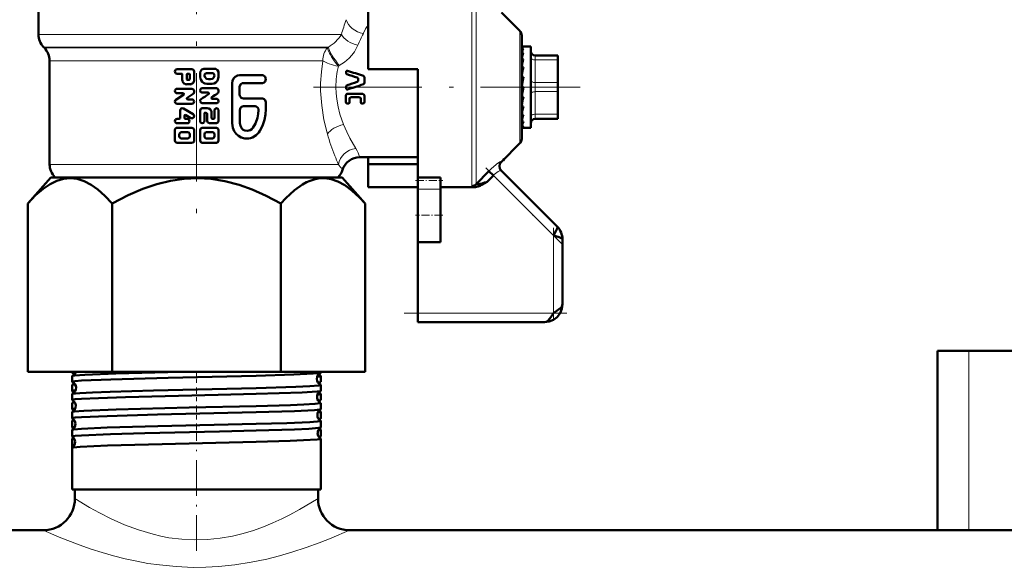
# Model space of a CAD drawing. Extents: x -1351 to 1763, y -1300 to 612.
# Tile 37 of 81: x -58 to 51, y -139 to -79. Entities that reach past the tile are written whole.
import ezdxf

# ---------------------------------------------------------------- set-up
doc = ezdxf.new("R2010")
doc.units = 0
doc.linetypes.add('DASHDOT', pattern=[18.5, 12, -3, 0.5, -3])

msp = doc.modelspace()

# ---------------------------------------------------------------- linework, layer by layer
at = {"color": 7, "linetype": 'DASHDOT', "lineweight": 18}
for p, q in [((-38.4, -66.22), (-38.4, -102.13)), ((-25.45, -86.27), (4.06, -86.27))]:
    msp.add_line(p, q, dxfattribs=at)
at = {"color": 7, "lineweight": 50}
for p, q in [((-55.9, -80.44), (-55.9, -69.22)), ((-19.4, -75.2), (-19.4, -84.27)), ((-2.6, -80.06), (-4.65, -78.02)), ((-2.4, -80.56), (-2.4, -91.99)), ((-55.23, -81.94), (-55.31, -81.86)), ((-2.38, -81.77), (-2.4, -81.77)), ((-2.4, -81.78), (-2.22, -81.78)), ((-2.4, -81.98), (-2.22, -81.98)), ((-2.4, -82.46), (-2.22, -82.46)), ((-2.38, -81.77), (-1.4, -81.77)), ((-1.4, -90.17), (-1.4, -81.77)), ((-0.9, -82.77), (1.6, -82.77)), ((1.6, -83.27), (1.6, -82.77)), ((-54.65, -83.35), (-54.65, -94.82)), ((-2.4, -82.86), (-2.39, -83.04)), ((-2.4, -83.17), (-2.22, -83.17)), ((-2.4, -83.48), (-2.37, -83.84)), ((-2.4, -83.65), (-2.38, -83.65)), ((1.6, -83.27), (1.6, -85.77)), ((1.6, -83.59), (1.6, -86.01)), ((-40.55, -84.3), (-38.9, -84.3)), ((-40.55, -84.79), (-40.06, -84.79)), ((-39.97, -85.47), (-39.97, -84.89)), ((-39.48, -85.38), (-39.48, -84.89)), ((-39.38, -84.79), (-39.24, -84.79)), ((-39.14, -84.89), (-39.14, -85.38)), ((-38.65, -84.54), (-38.65, -85.47)), ((-38, -85.12), (-38, -84.73)), ((-37.53, -84.24), (-36.41, -84.24)), ((-37.29, -84.73), (-36.64, -84.73)), ((-35.95, -84.73), (-35.95, -85.12)), ((-33.62, -84.96), (-31.11, -84.96)), ((-21.83, -84.52), (-21.83, -84.72)), ((-19.4, -84.27), (-13.9, -84.27)), ((-13.9, -84.27), (-13.9, -86.27)), ((-2.4, -84.08), (-2.22, -84.08)), ((-2.4, -84.28), (-2.35, -84.73)), ((-39.48, -85.96), (-39.14, -85.96)), ((-39.38, -85.47), (-39.24, -85.47)), ((-37.24, -85.9), (-36.68, -85.9)), ((-37.06, -85.41), (-36.86, -85.41)), ((-34.46, -90.26), (-34.46, -85.82)), ((-33.21, -85.82), (-31.11, -85.82)), ((-20.49, -85.51), (-20.49, -85.39)), ((-19.82, -85.77), (-19.82, -85.21)), ((-2.22, -85.13), (-2.4, -86.11)), ((-2.4, -85.13), (-2.22, -85.13)), ((-2.4, -85.2), (-2.31, -85.5)), ((-2.29, -85.5), (-2.31, -85.5)), ((1.6, -86.77), (1.6, -85.77)), ((1.6, -86.01), (1.6, -86.56)), ((-40.68, -87.66), (-39.84, -87.12)), ((-40.55, -86.45), (-38.9, -86.45)), ((-40.55, -86.94), (-39.89, -86.94)), ((-38.77, -87.02), (-39.44, -87.45)), ((-38.65, -86.7), (-38.65, -86.81)), ((-37.76, -86.39), (-36.18, -86.39)), ((-37.76, -86.88), (-37.12, -86.88)), ((-35.95, -86.64), (-35.95, -86.75)), ((-33.62, -86.24), (-33.62, -87.1)), ((-21.83, -86.27), (-21.83, -86.19)), ((-21.83, -86.4), (-21.83, -86.27)), ((-21.73, -87.03), (-19.98, -87.03)), ((-13.9, -86.27), (-13.9, -96.27)), ((-2.22, -86.24), (-2.4, -87.24)), ((-2.4, -86.24), (-2.22, -86.24)), ((-2.4, -87.18), (-2.31, -86.48)), ((-2.31, -86.48), (-2.27, -86.24)), ((1.6, -86.56), (1.6, -87.59)), ((1.6, -86.77), (1.6, -89.27)), ((-40.79, -87.87), (-40.79, -87.87)), ((-40.55, -88.12), (-38.9, -88.12)), ((-39.39, -87.63), (-38.9, -87.63)), ((-38, -87.81), (-38, -87.81)), ((-37.76, -88.06), (-36.18, -88.06)), ((-36.64, -87.57), (-36.18, -87.57)), ((-33.21, -87.53), (-31.11, -87.53)), ((-30.73, -87.95), (-30.73, -88.72)), ((-21.87, -87.94), (-21.87, -87.19)), ((-21.58, -88.09), (-21.73, -88.09)), ((-21.46, -87.96), (-21.46, -87.56)), ((-20.34, -87.4), (-21.32, -87.4)), ((-20.22, -87.96), (-20.22, -87.56)), ((-19.98, -88.09), (-20.11, -88.09)), ((-19.82, -87.9), (-19.82, -87.22)), ((-2.4, -88.12), (-2.34, -87.36)), ((-2.4, -87.36), (-2.22, -87.36)), ((1.6, -87.59), (1.6, -87.85)), ((1.6, -87.85), (1.6, -88.48)), ((1.6, -87.85), (1.6, -87.85)), ((-40.21, -89.69), (-40.21, -88.85)), ((-39.84, -88.64), (-38.77, -89.26)), ((-38, -90.03), (-38, -88.85)), ((-37.76, -88.61), (-37.2, -88.61)), ((-37.53, -89.2), (-37.53, -90.03)), ((-37.43, -89.1), (-37.38, -89.1)), ((-37.2, -90.03), (-37.2, -89.29)), ((-36.73, -89.1), (-36.73, -89.69)), ((-36.41, -89.69), (-36.41, -88.85)), ((-35.95, -88.85), (-35.95, -90.03)), ((-33.59, -90.26), (-33.59, -88.81)), ((-33.19, -88.38), (-31.91, -88.38)), ((-2.4, -88.69), (-2.37, -88.41)), ((-2.4, -88.94), (-2.37, -88.41)), ((-2.4, -88.41), (-2.22, -88.41)), ((-2.4, -89.4), (-2.39, -89.33)), ((-2.4, -89.6), (-2.39, -89.33)), ((-2.4, -89.33), (-2.22, -89.33)), ((1.6, -89.64), (1.6, -89.27)), ((-40.55, -89.78), (-40.31, -89.78)), ((-40.55, -90.27), (-39.43, -90.27)), ((-39.72, -89.45), (-39.72, -89.69)), ((-39.62, -89.78), (-39.43, -89.78)), ((-39.02, -89.69), (-39.58, -89.36)), ((-36.96, -90.27), (-36.18, -90.27)), ((-36.64, -89.78), (-36.5, -89.78)), ((-2.4, -90.06), (-2.22, -90.06)), ((-2.22, -90.06), (-2.26, -90.17)), ((-1.4, -90.77), (-1.4, -90.17)), ((1.6, -89.77), (-0.9, -89.77)), ((1.6, -89.77), (1.6, -89.64)), ((-40.79, -92.18), (-40.79, -91.01)), ((-40.55, -90.76), (-38.9, -90.76)), ((-40.31, -91.69), (-40.31, -91.5)), ((-40.06, -91.25), (-39.38, -91.25)), ((-39.14, -91.5), (-39.14, -91.69)), ((-38.65, -91.01), (-38.65, -92.18)), ((-38, -92.18), (-38, -91.01)), ((-37.76, -90.76), (-36.18, -90.76)), ((-37.53, -91.69), (-37.53, -91.5)), ((-37.29, -91.25), (-36.64, -91.25)), ((-36.41, -91.5), (-36.41, -91.69)), ((-35.95, -91.01), (-35.95, -92.18)), ((-2.4, -90.54), (-2.22, -90.54)), ((-2.4, -90.76), (-2.22, -90.76)), ((-2.28, -90.77), (-1.4, -90.77)), ((-40.55, -92.43), (-38.9, -92.43)), ((-40.06, -91.94), (-39.38, -91.94)), ((-37.76, -92.43), (-36.18, -92.43)), ((-37.29, -91.94), (-36.64, -91.94)), ((-2.6, -92.48), (-4.65, -94.53)), ((-20.33, -94.02), (-13.9, -94.02)), ((-19.4, -94.79), (-19.4, -94.02)), ((-19.4, -97.34), (-19.4, -94.79)), ((-13.9, -94.79), (-19.4, -94.79)), ((-4.45, -94.38), (-4.49, -94.37)), ((-4.46, -94.34), (-4.45, -94.38)), ((-4.45, -94.38), (-4.33, -94.21)), ((-4.45, -94.38), (-4.45, -94.38)), ((-7.44, -97.01), (-6.04, -95.57)), ((-6.04, -95.57), (-5.54, -96.04)), ((1.52, -101.69), (-4.68, -95.49)), ((-54.53, -96.27), (-57.08, -99.14)), ((-24.24, -96.27), (-54.53, -96.27)), ((-54.03, -96.27), (-54.06, -96.24)), ((-22.27, -96.27), (-24.24, -96.27)), ((-22.73, -96.24), (-22.77, -96.27)), ((-22.27, -96.27), (-19.72, -99.14)), ((-13.9, -96.61), (-13.9, -96.27)), ((-13.9, -96.27), (-11.4, -96.27)), ((-13.9, -97.56), (-13.9, -96.61)), ((-11.4, -96.61), (-11.4, -96.27)), ((-11.4, -97.56), (-11.4, -96.61)), ((-6.3, -96.79), (-6.57, -96.95)), ((-6.22, -96.74), (-6.3, -96.79)), ((-6.22, -96.74), (-5.54, -96.04)), ((-13.9, -97.34), (-19.4, -97.34)), ((-13.9, -97.56), (-13.9, -100.42)), ((-11.4, -97.34), (-7.71, -97.34)), ((-11.4, -97.56), (-11.4, -100.42)), ((-7.44, -97.01), (-7.44, -97.02)), ((-57.08, -117.77), (-57.08, -99.14)), ((-47.74, -117.77), (-47.74, -99.14)), ((-29.06, -117.77), (-29.06, -99.14)), ((-19.72, -117.77), (-19.72, -99.14)), ((-13.9, -100.42), (-13.9, -103.42)), ((-11.4, -100.42), (-11.4, -103.42)), ((-13.9, -111.27), (-13.9, -103.42)), ((-11.4, -103.42), (-13.9, -103.42)), ((2.1, -110.27), (2.1, -103.1)), ((-13.9, -112.27), (-13.9, -111.27)), ((0.1, -112.27), (-13.9, -112.27)), ((44.96, -115.42), (43.6, -115.42)), ((43.6, -115.42), (43.6, -135.27)), ((47.09, -115.42), (44.96, -115.42)), ((64.59, -115.42), (47.09, -115.42)), ((-57.08, -117.77), (-47.74, -117.77)), ((-52.16, -117.85), (-52.16, -117.77)), ((-52.16, -118.86), (-52.16, -118.23)), ((-47.74, -117.77), (-29.06, -117.77)), ((-29.06, -117.77), (-19.72, -117.77)), ((-24.64, -117.85), (-24.64, -117.77)), ((-24.64, -118.86), (-24.64, -118.23)), ((-52.16, -119.86), (-52.16, -119.22)), ((-24.64, -119.86), (-24.64, -119.22)), ((-52.16, -120.87), (-52.16, -120.21)), ((-24.64, -120.87), (-24.64, -120.21)), ((-52.16, -121.88), (-52.16, -121.21)), ((-24.64, -121.88), (-24.64, -121.21)), ((-52.16, -122.89), (-52.16, -122.2)), ((-24.64, -122.89), (-24.64, -122.2)), ((-52.16, -123.9), (-52.16, -123.19)), ((-52.16, -124.92), (-52.16, -124.18)), ((-24.64, -123.9), (-24.64, -123.19)), ((-24.64, -124.92), (-24.64, -124.18)), ((-52.16, -126.15), (-52.16, -125.17)), ((-24.64, -130.77), (-24.64, -125.17)), ((-52.16, -130.77), (-52.16, -126.15)), ((-24.64, -126.15), (-24.64, -126.15)), ((-24.64, -130.77), (-24.64, -126.15)), ((-31.8, -130.77), (-52.16, -130.77)), ((-51.85, -131.77), (-51.85, -130.77)), ((-24.64, -130.77), (-31.8, -130.77)), ((-24.95, -131.77), (-24.95, -130.77)), ((-24.95, -131.77), (-24.95, -130.77)), ((-298.4, -135.27), (-55.35, -135.27)), ((-55.35, -135.27), (-115.4, -135.27)), ((43.6, -135.27), (-21.45, -135.27)), ((-21.45, -135.27), (264.65, -135.27))]:
    msp.add_line(p, q, dxfattribs=at)
at = {"color": 7, "lineweight": 18}
for p, q in [((-7.93, -86.27), (-7.93, -75.34)), ((-7.44, -75.53), (-7.44, -86.27)), ((-55.9, -80.44), (-22.37, -80.44)), ((-2.6, -86.27), (-2.6, -80.06)), ((-55.31, -81.86), (-23.81, -81.86)), ((-55.23, -81.94), (-23.91, -81.94)), ((-23.91, -81.94), (-23.81, -81.86)), ((-0.9, -83.27), (-0.9, -82.77)), ((-54.65, -83.35), (-44.61, -83.35)), ((-44.61, -83.35), (-24.68, -83.35)), ((-24.68, -83.35), (-24.42, -83.35)), ((-22.59, -83.89), (-22.7, -83.95)), ((-0.9, -83.27), (-0.9, -85.77)), ((1.6, -83.27), (-0.9, -83.27)), ((-0.9, -86.77), (-0.9, -85.77)), ((-0.9, -85.77), (1.6, -85.77)), ((-7.93, -97.21), (-7.93, -86.27)), ((-7.44, -86.27), (-7.44, -97.01)), ((-2.6, -92.48), (-2.6, -86.27)), ((-0.9, -86.77), (-0.9, -89.27)), ((1.6, -86.77), (-0.9, -86.77)), ((-0.9, -89.64), (-0.9, -89.27)), ((-0.9, -89.27), (1.6, -89.27)), ((-0.9, -89.77), (-0.9, -89.64)), ((-23.9, -91.47), (-23.94, -91.34)), ((-22.69, -94.82), (-54.65, -94.82)), ((-22.73, -96.24), (-54.06, -96.24)), ((1.1, -102.69), (-5.54, -96.04)), ((-11.4, -97.56), (-13.9, -97.56)), ((1.1, -111.27), (1.1, -102.69)), ((-13.9, -111.27), (1.1, -111.27)), ((47.09, -115.42), (47.09, -135.27))]:
    msp.add_line(p, q, dxfattribs=at)
at = {"color": 7, "linetype": 'DASHDOT', "lineweight": 18, "ltscale": 0.296928}
msp.add_line((2.03, -103.61), (-6.37, -95.21), dxfattribs=at)
at = {"color": 7, "linetype": 'DASHDOT', "lineweight": 18, "ltscale": 0.075}
msp.add_line((-14.15, -96.61), (-11.15, -96.61), dxfattribs=at)
at = {"color": 7, "linetype": 'DASHDOT', "lineweight": 18, "ltscale": 0.075015}
msp.add_line((-11.15, -100.42), (-14.15, -100.42), dxfattribs=at)
at = {"color": 7, "linetype": 'DASHDOT', "lineweight": 18, "ltscale": 0.257574}
msp.add_line((1.1, -112.13), (1.1, -101.83), dxfattribs=at)
at = {"color": 7, "linetype": 'DASHDOT', "lineweight": 18, "ltscale": 0.45}
msp.add_line((-15.4, -111.27), (2.6, -111.27), dxfattribs=at)
at = {"color": 7, "linetype": 'DASHDOT', "lineweight": 18, "ltscale": 0.032957}
msp.add_line((-38.4, -118.98), (-38.4, -117.66), dxfattribs=at)
at = {"color": 7, "linetype": 'DASHDOT', "lineweight": 18, "ltscale": 0.03981}
msp.add_line((-38.4, -121.02), (-38.4, -119.43), dxfattribs=at)
at = {"color": 7, "linetype": 'DASHDOT', "lineweight": 18, "ltscale": 0.040864}
msp.add_line((-38.4, -123.04), (-38.4, -121.41), dxfattribs=at)
at = {"color": 7, "linetype": 'DASHDOT', "lineweight": 18, "ltscale": 0.042071}
msp.add_line((-38.4, -125.07), (-38.4, -123.38), dxfattribs=at)
at = {"color": 7, "linetype": 'DASHDOT', "lineweight": 18, "ltscale": 0.328996}
msp.add_line((-38.4, -137.57), (-38.4, -124.41), dxfattribs=at)
at = {"color": 7, "lineweight": 18}
for points in [[(-20.53, -81.64), (-20.71, -82), (-20.92, -82.36), (-21.19, -82.72), (-21.51, -83.06), (-22.02, -83.5), (-22.59, -83.89)], [(-23.94, -91.34), (-24.29, -89.89), (-24.54, -88.32), (-24.66, -86.68), (-24.66, -85.84), (-24.58, -84.58), (-24.42, -83.35)], [(-22.97, -86.27), (-22.95, -86.94), (-22.88, -87.59), (-22.73, -88.45), (-22.52, -89.27), (-22.12, -90.41)], [(-22.12, -90.41), (-21.77, -91.2), (-21.41, -91.92), (-20.76, -93.07)], [(-5.57, -95.12), (-5.2, -94.81), (-4.82, -94.55)], [(-4.82, -94.55), (-4.72, -94.51), (-4.69, -94.5), (-4.68, -94.5), (-4.68, -94.5)], [(-22.24, -95.42), (-22.24, -95.42), (-22.24, -95.41), (-22.25, -95.4), (-22.3, -95.34)], [(-4.68, -95.49), (-4.68, -95.49), (-4.7, -95.48), (-4.71, -95.48), (-4.78, -95.5)], [(-7.87, -97.29), (-7.92, -97.25), (-7.93, -97.23), (-7.93, -97.21)], [(-7.44, -97.02), (-7.43, -97.04), (-7.42, -97.05), (-7.39, -97.05), (-7.31, -97.05)], [(-51.85, -131.77), (-50.23, -132.75), (-49.12, -133.36), (-47.83, -134.02), (-46.37, -134.67), (-44.83, -135.24), (-43.19, -135.73), (-42.33, -135.93), (-41.46, -136.1), (-40.03, -136.28), (-38.58, -136.35), (-37.18, -136.31), (-35.79, -136.17), (-34.43, -135.93), (-33.24, -135.64), (-32.09, -135.29), (-30.99, -134.89), (-29.95, -134.46), (-28.97, -134.02), (-28.06, -133.57), (-26.99, -132.99), (-24.95, -131.77)], [(-55.35, -135.27), (-53.61, -136.03), (-51.37, -136.9), (-50.04, -137.37), (-48.85, -137.75), (-47.58, -138.11), (-46.31, -138.43), (-45, -138.71), (-43.77, -138.94), (-42.51, -139.12), (-40.65, -139.3), (-38.77, -139.38), (-37.38, -139.36), (-35.98, -139.29), (-34.14, -139.1), (-32.34, -138.82), (-30.6, -138.46), (-29.2, -138.1), (-27.86, -137.72), (-26.26, -137.2), (-24.81, -136.67), (-23.48, -136.15), (-21.45, -135.27)]]:
    msp.add_lwpolyline(points, dxfattribs=at)
at = {"color": 7, "lineweight": 50}
for points in [[(-38.9, -84.3), (-38.72, -84.37), (-38.65, -84.54)], [(-38, -84.73), (-37.95, -84.51), (-37.81, -84.33), (-37.6, -84.24), (-37.53, -84.24)], [(-37.52, -85.02), (-37.51, -84.89), (-37.44, -84.79), (-37.29, -84.73)], [(-36.64, -84.73), (-36.52, -84.76), (-36.43, -84.86), (-36.41, -85.02)], [(-36.41, -84.24), (-36.26, -84.26), (-36.08, -84.39), (-35.97, -84.58), (-35.95, -84.73)], [(-34.46, -85.82), (-34.42, -85.57), (-34.3, -85.31), (-34.11, -85.12), (-33.86, -85), (-33.62, -84.96)], [(-31.11, -84.96), (-30.99, -84.98), (-30.88, -85.05), (-30.8, -85.14), (-30.73, -85.34), (-30.75, -85.54), (-30.81, -85.66), (-30.9, -85.75), (-31.11, -85.82)], [(-37.24, -85.9), (-37.48, -85.86), (-37.64, -85.78), (-37.78, -85.67), (-37.89, -85.52), (-37.97, -85.35), (-38, -85.12)], [(-37.06, -85.41), (-37.3, -85.34), (-37.48, -85.14), (-37.52, -85.02)], [(-36.41, -85.02), (-36.52, -85.25), (-36.62, -85.34), (-36.86, -85.41)], [(-35.95, -85.12), (-36.03, -85.47), (-36.12, -85.62), (-36.24, -85.75), (-36.45, -85.86), (-36.68, -85.9)], [(-33.21, -85.82), (-33.33, -85.84), (-33.45, -85.9), (-33.54, -85.99), (-33.62, -86.24)], [(-20.49, -85.39), (-20.5, -85.32), (-20.55, -85.24), (-20.61, -85.21)], [(-20.61, -85.7), (-20.55, -85.66), (-20.5, -85.58), (-20.49, -85.51)], [(-19.93, -85.03), (-19.88, -85.07), (-19.83, -85.15), (-19.82, -85.21)], [(-19.82, -85.77), (-19.84, -85.86), (-19.93, -85.95)], [(-38.9, -86.45), (-38.72, -86.53), (-38.65, -86.7)], [(-37.76, -86.88), (-37.84, -86.87), (-37.96, -86.78), (-38, -86.63), (-37.95, -86.49), (-37.83, -86.4), (-37.76, -86.39)], [(-37.07, -87.06), (-37.04, -87.03), (-37.03, -86.98), (-37.04, -86.93), (-37.08, -86.89), (-37.12, -86.88)], [(-36.18, -86.39), (-36.02, -86.47), (-35.95, -86.64)], [(-33.62, -87.1), (-33.6, -87.23), (-33.54, -87.35), (-33.45, -87.45), (-33.33, -87.51), (-33.21, -87.53)], [(-21.87, -87.19), (-21.85, -87.12), (-21.81, -87.06), (-21.73, -87.03)], [(-21.68, -86.53), (-21.73, -86.53), (-21.79, -86.5), (-21.82, -86.44), (-21.83, -86.4)], [(-19.98, -87.03), (-19.86, -87.1), (-19.82, -87.22)], [(-40.55, -88.12), (-40.72, -88.05), (-40.79, -87.87)], [(-37.76, -88.06), (-37.93, -87.98), (-38, -87.81)], [(-36.69, -87.39), (-36.72, -87.42), (-36.73, -87.47), (-36.72, -87.52), (-36.69, -87.56), (-36.64, -87.57)], [(-36.18, -87.57), (-36.11, -87.58), (-35.99, -87.68), (-35.95, -87.82), (-36, -87.96), (-36.12, -88.05), (-36.18, -88.06)], [(-31.11, -87.53), (-30.99, -87.55), (-30.89, -87.61), (-30.8, -87.7), (-30.75, -87.82), (-30.73, -87.95)], [(-21.73, -88.09), (-21.79, -88.07), (-21.85, -88), (-21.87, -87.94)], [(-21.46, -87.96), (-21.47, -88.02), (-21.52, -88.07), (-21.58, -88.09)], [(-21.32, -87.4), (-21.43, -87.45), (-21.46, -87.56)], [(-20.22, -87.56), (-20.25, -87.45), (-20.34, -87.4)], [(-20.11, -88.09), (-20.19, -88.05), (-20.22, -87.96)], [(-19.82, -87.9), (-19.85, -88), (-19.88, -88.05), (-19.98, -88.09)], [(-38.77, -89.26), (-38.72, -89.31), (-38.65, -89.45), (-38.69, -89.6), (-38.81, -89.7), (-38.96, -89.71), (-39.02, -89.69)], [(-38, -88.85), (-37.93, -88.68), (-37.76, -88.61)], [(-37.2, -89.29), (-37.21, -89.21), (-37.27, -89.14), (-37.38, -89.1)], [(-37.2, -88.61), (-37.05, -88.63), (-36.86, -88.76), (-36.75, -88.95), (-36.73, -89.1)], [(-36.41, -88.85), (-36.37, -88.71), (-36.25, -88.62), (-36.18, -88.61), (-36.04, -88.66), (-35.96, -88.79), (-35.95, -88.85)], [(-33.59, -88.81), (-33.57, -88.68), (-33.52, -88.56), (-33.43, -88.46), (-33.19, -88.38)], [(-31.53, -88.82), (-31.56, -89.24), (-31.64, -89.65), (-31.88, -90.31), (-32.15, -90.78)], [(-31.91, -88.38), (-31.79, -88.4), (-31.68, -88.47), (-31.6, -88.56), (-31.54, -88.69), (-31.53, -88.82)], [(-30.73, -88.72), (-30.76, -89.29), (-30.87, -89.89), (-31.11, -90.57), (-31.38, -91.09), (-31.51, -91.29)], [(-37.53, -90.03), (-37.54, -90.1), (-37.62, -90.23), (-37.77, -90.27), (-37.91, -90.22), (-37.99, -90.09), (-38, -90.03)], [(-36.96, -90.27), (-37.13, -90.2), (-37.2, -90.03)], [(-36.73, -89.69), (-36.71, -89.74), (-36.68, -89.77), (-36.64, -89.78)], [(-35.95, -90.03), (-36.02, -90.2), (-36.18, -90.27)], [(-31.51, -91.29), (-31.78, -91.59), (-32.19, -91.85), (-32.42, -91.93), (-32.64, -91.96), (-33.05, -91.95), (-33.44, -91.84), (-33.74, -91.66), (-34, -91.43), (-34.21, -91.15), (-34.38, -90.77), (-34.46, -90.26)], [(-32.15, -90.78), (-32.28, -90.93), (-32.45, -91.04), (-32.74, -91.12), (-33.04, -91.07), (-33.23, -90.98), (-33.38, -90.84), (-33.54, -90.57), (-33.59, -90.26)], [(-40.31, -91.5), (-40.26, -91.35), (-40.17, -91.28), (-40.06, -91.25)], [(-39.38, -91.25), (-39.24, -91.3), (-39.16, -91.39), (-39.14, -91.5)], [(-38.9, -90.76), (-38.72, -90.84), (-38.65, -91.01)], [(-38, -91.01), (-37.93, -90.84), (-37.76, -90.76)], [(-37.53, -91.5), (-37.46, -91.33), (-37.29, -91.25)], [(-36.64, -91.25), (-36.53, -91.28), (-36.45, -91.36), (-36.41, -91.5)], [(-36.18, -90.76), (-36.02, -90.84), (-35.95, -91.01)], [(-40.55, -92.43), (-40.72, -92.36), (-40.79, -92.18)], [(-40.06, -91.94), (-40.17, -91.91), (-40.28, -91.81), (-40.31, -91.69)], [(-39.14, -91.69), (-39.18, -91.84), (-39.27, -91.91), (-39.38, -91.94)], [(-37.76, -92.43), (-37.93, -92.36), (-38, -92.18)], [(-37.29, -91.94), (-37.4, -91.91), (-37.48, -91.84), (-37.53, -91.69)], [(-36.41, -91.69), (-36.44, -91.81), (-36.47, -91.87), (-36.64, -91.94)], [(-35.95, -92.18), (-36.02, -92.36), (-36.18, -92.43)], [(-57.08, -99.14), (-56.2, -98.22), (-55.38, -97.51), (-54.6, -96.99), (-53.86, -96.62), (-53.1, -96.4), (-52.35, -96.33), (-51.6, -96.42), (-50.84, -96.67), (-50.06, -97.08), (-49.33, -97.6), (-48.56, -98.28), (-47.74, -99.14)], [(-47.74, -99.14), (-45.97, -98.22), (-44.33, -97.51), (-42.78, -96.99), (-41.29, -96.62), (-39.78, -96.4), (-38.28, -96.33), (-36.79, -96.42), (-35.26, -96.67), (-33.69, -97.08), (-32.24, -97.6), (-30.7, -98.28), (-29.06, -99.14)], [(-24.2, -96.34), (-24.73, -96.35), (-25.28, -96.44), (-25.82, -96.62), (-26.24, -96.8), (-26.67, -97.04), (-27.56, -97.68), (-28.52, -98.56), (-29.06, -99.14)], [(-24.2, -96.34), (-23.48, -96.45), (-22.74, -96.7), (-21.99, -97.11), (-21.19, -97.69), (-20.35, -98.47), (-19.72, -99.14)], [(1.1, -102.69), (1.41, -102.13), (1.51, -101.92), (1.54, -101.78), (1.54, -101.72), (1.52, -101.69)], [(2.1, -103.1), (2.08, -103.05), (2.06, -103.02), (1.96, -102.96), (1.75, -102.87), (1.1, -102.69)], [(0.1, -112.27), (0.62, -112.21), (1.1, -112.02), (1.53, -111.7), (1.85, -111.28), (2.04, -110.8), (2.1, -110.27)], [(0.1, -112.27), (0.62, -112.21), (1.1, -112.02), (1.53, -111.7), (1.85, -111.28), (2.04, -110.8), (2.1, -110.27)], [(1.1, -111.27), (1.68, -110.88), (1.92, -110.67), (2.03, -110.52), (2.1, -110.27)], [(0.1, -112.27), (0.31, -112.22), (0.52, -112.07), (0.81, -111.72), (1.1, -111.27)], [(-52.16, -117.85), (-52.16, -117.85), (-52.15, -117.84), (-52.14, -117.83), (-52.12, -117.82), (-51.78, -117.77)], [(-52.16, -118.86), (-52.16, -118.85), (-52.15, -118.85), (-52.14, -118.84), (-52.12, -118.83), (-51.83, -118.79), (-51.13, -118.73), (-47.89, -118.6), (-41.54, -118.43), (-31.8, -118.19)], [(-52.14, -118.21), (-52.09, -118.2), (-51.91, -118.17), (-50.77, -118.09), (-47.32, -117.96), (-40.14, -117.77)], [(-31.8, -118.19), (-27.61, -118.06), (-25.49, -117.96), (-24.78, -117.89), (-24.66, -117.87)], [(-25.05, -118.31), (-24.69, -118.26), (-24.65, -118.24), (-24.64, -118.24), (-24.64, -118.23), (-24.64, -118.23)], [(-52.16, -119.86), (-52.16, -119.86), (-52.15, -119.86), (-52.14, -119.85), (-52.11, -119.84), (-51.77, -119.79)], [(-52.14, -119.21), (-52.08, -119.19), (-51.83, -119.15)], [(-52.14, -120.2), (-52.07, -120.18), (-51.79, -120.14), (-51.32, -120.1), (-49.89, -120.03), (-47.96, -119.96), (-43.14, -119.83), (-31.8, -119.56)], [(-31.8, -119.56), (-27.42, -119.43), (-25.84, -119.36), (-24.85, -119.28), (-24.7, -119.25), (-24.66, -119.24), (-24.64, -119.23), (-24.64, -119.23), (-24.64, -119.22)], [(-24.98, -118.93), (-24.72, -118.89), (-24.66, -118.87)], [(-52.16, -120.87), (-52.16, -120.87), (-52.15, -120.87), (-52.14, -120.86), (-52.12, -120.85), (-51.83, -120.8), (-51.13, -120.75), (-49.24, -120.66), (-46.26, -120.56), (-36.01, -120.31), (-31.8, -120.21)], [(-31.8, -120.21), (-26.71, -120.04), (-25.05, -119.94), (-24.73, -119.9), (-24.65, -119.88)], [(-25.01, -120.29), (-24.68, -120.24), (-24.65, -120.23), (-24.64, -120.22), (-24.64, -120.22), (-24.64, -120.21)], [(-24.93, -120.94), (-24.71, -120.91), (-24.65, -120.89)], [(-52.16, -121.88), (-52.16, -121.88), (-52.15, -121.88), (-52.15, -121.87), (-52.12, -121.86), (-51.81, -121.81)], [(-52.14, -121.19), (-52.09, -121.17), (-51.87, -121.14)], [(-52.14, -122.18), (-52.1, -122.17), (-51.94, -122.14), (-50.85, -122.06), (-47.28, -121.92), (-39.21, -121.72), (-31.8, -121.54)], [(-31.8, -121.54), (-28, -121.43), (-26.5, -121.37), (-25.3, -121.3), (-24.71, -121.24), (-24.66, -121.22), (-24.65, -121.22), (-24.64, -121.21), (-24.64, -121.21), (-24.64, -121.21)], [(-31.8, -122.23), (-27.56, -122.1), (-25.32, -121.98), (-24.76, -121.93), (-24.68, -121.91), (-24.65, -121.9)], [(-52.16, -122.89), (-52.16, -122.89), (-52.15, -122.89), (-52.14, -122.88), (-52.12, -122.87), (-51.83, -122.82), (-51.13, -122.77), (-48.29, -122.65), (-42.71, -122.49), (-31.8, -122.23)], [(-52.15, -123.17), (-52.1, -123.16), (-51.92, -123.13)], [(-24.97, -122.27), (-24.68, -122.22), (-24.65, -122.21), (-24.64, -122.2), (-24.64, -122.2), (-24.64, -122.2)], [(-24.89, -122.95), (-24.69, -122.92), (-24.65, -122.91)], [(-52.16, -123.9), (-52.16, -123.9), (-52.15, -123.9), (-52.15, -123.89), (-52.12, -123.88), (-51.86, -123.84)], [(-52.15, -124.16), (-52.12, -124.15), (-51.99, -124.13), (-51.12, -124.05), (-48.27, -123.93), (-42.67, -123.78), (-31.8, -123.52)], [(-31.8, -123.52), (-28.4, -123.43), (-25.87, -123.32), (-25.03, -123.26), (-24.68, -123.21), (-24.65, -123.2), (-24.64, -123.2), (-24.64, -123.19), (-24.64, -123.19)], [(-31.8, -124.25), (-27.55, -124.12), (-25.98, -124.05), (-24.85, -123.96), (-24.69, -123.93), (-24.65, -123.92)], [(-24.92, -124.24), (-24.67, -124.2), (-24.65, -124.19), (-24.64, -124.18), (-24.64, -124.18), (-24.64, -124.18)], [(-52.16, -124.92), (-52.16, -124.91), (-52.15, -124.91), (-52.14, -124.9), (-52.12, -124.89), (-51.83, -124.85), (-51.13, -124.79), (-47.93, -124.66), (-44.12, -124.55), (-35.84, -124.35), (-31.8, -124.25)], [(-52.15, -125.15), (-52.11, -125.14), (-51.96, -125.11)], [(-31.8, -125.5), (-28.03, -125.39), (-26.54, -125.33), (-25.05, -125.24), (-24.71, -125.2), (-24.66, -125.18), (-24.65, -125.18), (-24.64, -125.17), (-24.64, -125.17), (-24.64, -125.17)], [(-24.84, -124.97), (-24.68, -124.94), (-24.65, -124.93)], [(-52.15, -126.14), (-52.12, -126.13), (-52.02, -126.11), (-51.29, -126.04), (-48.26, -125.91), (-42.18, -125.75), (-31.8, -125.5)]]:
    msp.add_lwpolyline(points, dxfattribs=at)
at = {"color": 7, "lineweight": 18}
for centre, radius, start, end in [((3.6, -88.07), 27.06, 160.0076, 163.6383), ((-1.08, -89.94), 21.16, 149.9701, 153.0313), ((-25.73, -78.44), 3.92, 299.4003, 329.2977), ((-4.3, -88.33), 17.55, 152.9555, 157.6084), ((-14.37, -77.17), 10.74, 215.1197, 219.1317), ((-12.84, -86.3), 10.13, 166.6159, 179.8743), ((0.9, -84.36), 25.8, 196.0066, 201.6033), ((-24.02, -95.11), 3.84, 16.4062, 32.0351), ((5.94, -82.45), 31.19, 201.4626, 203.3783), ((-4.65, -94.5), 0.0349, 194.7592, 261.0494), ((-27.03, -98.57), 5.73, 34.3732, 40.842), ((0.14, -101.53), 8.59, 131.7123, 136.0395), ((-3.44, -98.01), 2.88, 129.3153, 136.9074), ((-3.88, -97.47), 2.18, 120.7019, 129.3192), ((-4.28, -96.81), 1.41, 115.0627, 120.3745), ((-4.55, -96.23), 0.773, 107.8821, 115.4261), ((-7.59, -96.72), 0.64, 243.3389, 258.999)]:
    msp.add_arc(centre, radius, start, end, dxfattribs=at)
at = {"color": 7, "lineweight": 50}
for centre, radius, start, end in [((-53.9, -80.44), 2, 180, 225), ((-3.1, -80.56), 0.7, 0, 45), ((-56.65, -83.35), 2, 0, 45.0001), ((-0.1, -83.14), 2.42, 151.4431, 161.9517), ((6.08, -85.15), 8.73, 162.0666, 166.3053), ((-0.9, -82.27), 0.5, 180, 270), ((19.99, -88.5), 22.85, 166.5048, 168.551), ((-40.55, -84.54), 0.245, 90.5322, 269.4678), ((-40.06, -84.88), 0.0951, 358.5997, 90.8587), ((-39.38, -84.88), 0.0952, 89.1904, 181.333), ((-39.23, -84.88), 0.0951, 358.7254, 90.8945), ((-21.73, -84.57), 0.11, 63.6512, 153.4953), ((-21.71, -84.73), 0.124, 177.9824, 251.3366), ((-37.7, -136.43), 53.99, 71.5513, 72.8175), ((-35.29, -129.73), 47.26, 71.0344, 73.2665), ((51.02, -94.74), 54.3, 168.6793, 169.6696), ((-39.48, -85.48), 0.487, 179.7105, 269.9075), ((-39.38, -85.38), 0.0952, 178.7738, 270.9246), ((-39.23, -85.38), 0.0952, 269.2205, 1.3812), ((-39.14, -85.48), 0.486, 270.182, 0.4755), ((-21.7, -86.19), 0.126, 109.4203, 182.4235), ((-40.29, -27.11), 61.8, 287.4607, 288.5681), ((-35.95, -40.11), 48.56, 288.068, 289.259), ((-40.55, -86.7), 0.245, 90.5322, 269.4678), ((-39.89, -87.04), 0.0968, 301.9061, 90.3928), ((-38.89, -86.81), 0.241, 302.3846, 0.6701), ((-95.14, 0.2), 104.82, 303.1028, 303.6376), ((-74.15, -31.83), 67.01, 303.9842, 304.6409), ((-36.2, -86.75), 0.246, 305.3571, 1.3969), ((-44.88, -12.09), 77.97, 287.3067, 287.9205), ((-40.55, -87.87), 0.241, 122.3452, 180.6579), ((-39.39, -87.53), 0.0968, 121.9204, 270.3589), ((-38.9, -87.87), 0.245, 270.6005, 89.3994), ((-37.76, -87.8), 0.242, 122.8978, 180.7573), ((-64.56, -76.12), 63.34, 348.9165, 349.7792), ((-39.97, -88.85), 0.242, 59.8358, 180.5424), ((-39.63, -89.45), 0.096, 59.2732, 181.0604), ((-37.43, -89.19), 0.0939, 89.972, 182.1189), ((-28.13, -83.29), 26.41, 346.978, 348.8002), ((-12.36, -86.95), 10.41, 343.0629, 346.7886), ((-40.55, -90.03), 0.245, 90.5322, 269.4678), ((-40.3, -89.69), 0.0951, 269.0249, 1.2916), ((-39.63, -89.69), 0.0952, 178.6097, 270.8692), ((-39.43, -90.03), 0.245, 270.3401, 89.6598), ((-36.5, -89.69), 0.0925, 271.0127, 3.1943), ((-4.84, -89.29), 2.73, 333.6734, 341.2067), ((-0.9, -90.27), 0.5, 90, 180), ((-40.55, -91.01), 0.241, 89.8287, 180.8233), ((-2.28, -90.62), 0.15, 248.0065, 269.6185), ((-2.28, -90.63), 0.148, 270.3147, 292.0923), ((-38.89, -92.19), 0.241, 269.8445, 0.86), ((-3.1, -91.99), 0.7, 314.9998, 360), ((-20.33, -96.02), 2, 89.9974, 162.5478), ((-4.18, -95), 0.699, 135.0791, 224.8933), ((-4.16, -95.03), 0.7, 135, 225), ((-52.65, -94.82), 2, 180, 224.9998), ((-24.15, -94.82), 2, 315, 342.5463), ((-7.73, -94.33), 2.75, 278.7597, 285.6143), ((-9.52, -87.63), 9.69, 285.1615, 287.4944), ((-9.53, -91.68), 6.04, 295.5313, 299.3897), ((-10.56, -84.03), 13.43, 287.0885, 288.8606), ((-7.73, -95.92), 1.42, 270.8261, 287.229), ((-8.1, -94.7), 2.7, 287.1141, 295.7241), ((0.12, -103.09), 1.98, 359.808, 45.192), ((0.12, -103.09), 1.98, 359.808, 45.192), ((-52.13, -117.84), 0.0267, 201.4405, 258.9188), ((-52.13, -118.24), 0.0293, 99.1411, 156.2477), ((-52.42, -117.54), 0.726, 293.0432, 341.5889), ((-52.43, -118.51), 0.71, 41.2781, 65.9275), ((-24.35, -118.53), 0.734, 114.5469, 180.5173), ((-24.35, -118.54), 0.734, 180.0243, 245.4829), ((-24.39, -117.56), 0.705, 223.3441, 247.3374), ((-24.66, -117.84), 0.0267, 281.0812, 338.5595), ((-24.67, -118.24), 0.0293, 23.7523, 80.8589), ((-52.14, -118.85), 0.024, 199.2867, 256.956), ((-52.13, -119.23), 0.026, 101.0246, 158.5017), ((-52.14, -119.86), 0.0218, 197.426, 254.9053), ((-52.46, -119.53), 0.734, 2.8723, 64.1391), ((-52.43, -118.56), 0.709, 294.0118, 316.6527), ((-52.46, -119.54), 0.735, 295.882, 3.2943), ((-24.35, -119.52), 0.717, 115.5131, 138.6019), ((-24.66, -118.85), 0.024, 283.044, 340.7133), ((-24.66, -119.23), 0.026, 21.4983, 78.9754), ((-24.66, -119.86), 0.0218, 285.0947, 342.574), ((-52.14, -120.22), 0.0234, 102.9699, 160.4875), ((-52.14, -120.87), 0.02, 195.7429, 252.7966), ((-52.47, -120.52), 0.716, 41.3718, 63.1158), ((-52.5, -121.53), 0.735, 2.9129, 61.3625), ((-24.32, -120.53), 0.736, 117.2651, 180.4506), ((-24.32, -120.54), 0.735, 180.0746, 242.7809), ((-24.35, -119.56), 0.711, 223.3701, 244.6019), ((-24.31, -121.52), 0.718, 118.3336, 138.5586), ((-24.66, -120.22), 0.0234, 19.5125, 77.0301), ((-24.66, -120.87), 0.02, 287.2034, 344.2571), ((-52.14, -121.21), 0.0212, 104.9958, 162.3868), ((-52.14, -121.88), 0.0184, 194.0317, 250.6853), ((-52.51, -122.52), 0.724, 41.4774, 60.1266), ((-52.47, -120.55), 0.715, 296.8379, 316.5767), ((-52.5, -121.54), 0.737, 298.6616, 3.2545), ((-24.28, -122.53), 0.737, 120.1208, 180.4082), ((-24.32, -121.56), 0.709, 223.3189, 241.7799), ((-24.66, -121.21), 0.0212, 17.6132, 75.0042), ((-24.66, -121.88), 0.0184, 289.3147, 345.9683), ((-52.14, -122.2), 0.0194, 106.979, 164.1647), ((-52.14, -122.89), 0.0171, 192.5559, 248.4905), ((-52.53, -123.53), 0.737, 2.9537, 58.4206), ((-52.5, -122.55), 0.718, 299.7713, 316.5578), ((-24.28, -122.54), 0.737, 180.1165, 239.9166), ((-24.27, -123.52), 0.725, 121.3663, 138.5412), ((-24.66, -122.2), 0.0194, 15.8353, 73.021), ((-24.66, -122.89), 0.0171, 291.5095, 347.4441), ((-52.14, -123.19), 0.0178, 109.2015, 165.8469), ((-52.14, -123.9), 0.016, 191.3066, 246.4728), ((-52.14, -124.18), 0.0164, 111.3663, 167.4583), ((-52.53, -123.54), 0.738, 301.5712, 3.2184), ((-52.54, -124.52), 0.725, 41.4936, 57.0847), ((-24.24, -124.53), 0.738, 123.1304, 180.3703), ((-24.27, -123.55), 0.721, 223.4719, 238.7151), ((-24.66, -123.19), 0.0178, 14.1531, 70.7985), ((-24.65, -123.9), 0.016, 293.5272, 348.6935), ((-24.65, -124.18), 0.0164, 12.5417, 68.6337), ((-52.14, -124.91), 0.015, 189.9359, 244.0138), ((-52.14, -125.17), 0.0153, 113.4861, 168.6658), ((-52.57, -125.53), 0.738, 2.9796, 55.3503), ((-52.54, -124.55), 0.722, 302.8423, 316.5202), ((-24.25, -124.54), 0.738, 180.1444, 236.9148), ((-24.23, -125.53), 0.728, 124.4941, 138.5261), ((-24.65, -124.91), 0.015, 295.9862, 350.0641), ((-24.65, -125.17), 0.0153, 11.3342, 66.5139), ((-52.14, -126.16), 0.0143, 115.7618, 169.947), ((-52.57, -125.54), 0.739, 304.6583, 3.1797), ((-55.35, -131.77), 3.5, 270, 360), ((-55.35, -131.77), 3.5, 270.0001, 359.9999), ((-21.45, -131.77), 3.5, 180.0001, 269.9999), ((-21.45, -131.77), 3.5, 180, 270)]:
    msp.add_arc(centre, radius, start, end, dxfattribs=at)
at = {"color": 7, "lineweight": 18}
for centre, major_axis, ratio, start_param, end_param in [((-19.94, -78.82), (1.85, -0.75), 0.740198, 3.641157, 5.00293), ((-20.53, -80.44), (1.9, -0.62), 0.578335, 3.65521, 4.898877), ((-22.7, -83.35), (0, -2), 0.860354, 3.926991, 4.712389), ((-22.7, -83.35), (1.19, -1.61), 0.183903, 3.517014, 4.576837), ((-22.59, -83.27), (1.19, -1.61), 0.189078, 3.514666, 4.96218), ((-22.7, -83.35), (1.97, -0.37), 0.295036, 3.704259, 4.767231), ((-0.9, -83.02), (-0.5, 0), 0.5, 0, 1.570796), ((-0.9, -85.52), (-0.5, 0), 0.5, 0, 1.570796), ((-0.9, -87.02), (0.5, 0), 0.5, 1.570796, 3.141593), ((-0.9, -89.52), (0.5, 0), 0.5, 1.570796, 3.141593), ((-22.12, -91.47), (1.91, 0.61), 0.514869, 1.407684, 2.586314), ((-20.76, -94.82), (1.8, 0.87), 0.854078, 1.178262, 2.625353)]:
    msp.add_ellipse(centre, major_axis=major_axis, ratio=ratio, start_param=start_param, end_param=end_param, dxfattribs=at)
at = {"color": 7, "lineweight": 50}
for centre, major_axis, ratio, start_param, end_param in [((-2.31, -85.09), (-0.14, -3.31), 0.200914, 3.215135, 3.475241), ((-2.31, -87.45), (-0.17, -3.32), 0.198029, 0.123736, 0.383842), ((-7.93, -96.53), (0.7, 0), 0.972233, 4.712389, 5.497789)]:
    msp.add_ellipse(centre, major_axis=major_axis, ratio=ratio, start_param=start_param, end_param=end_param, dxfattribs=at)

doc.saveas('drawing.dxf')
